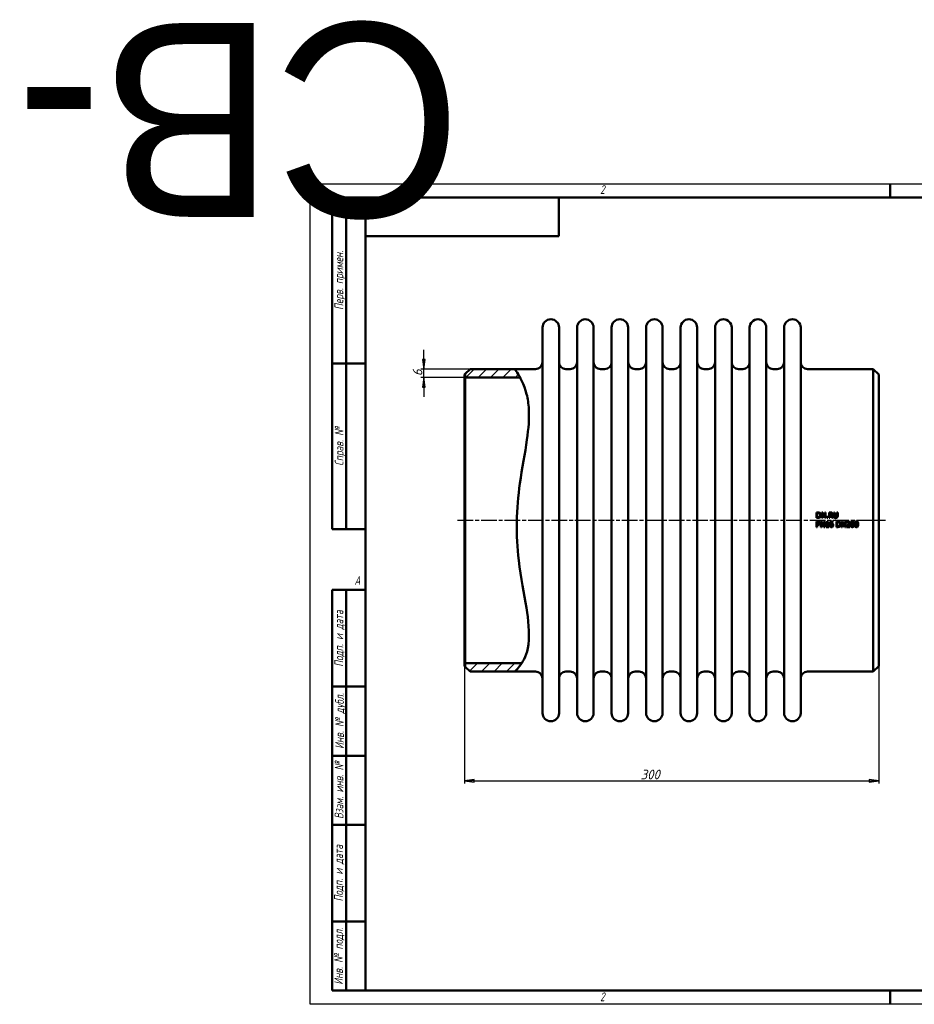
# Model space of a CAD drawing. Header units: millimetres. Extents: x -858 to 5470, y -139 to 713.
# Tile 2 of 5: x -210 to 437, y 0 to 713. Entities that reach past the tile are written whole.
import ezdxf
from ezdxf.enums import TextEntityAlignment as Align

# ---------------------------------------------------------------- set-up
doc = ezdxf.new("R2018")
doc.units = ezdxf.units.MM
doc.header["$LTSCALE"] = 2
doc.linetypes.add('CHAIN', pattern=[0.7087, 0.4724, -0.0591, 0.1181, -0.0591])
for name, color, linetype, lineweight in [('Видимый контур (ГОСТ)', 7, 'Continuous', 50), ('Кромка (ГОСТ)', 7, 'Continuous', 50), ('Обозначение (ГОСТ)', 7, 'Continuous', 25), ('Осевая линия (ГОСТ)', 7, 'Continuous', 25), ('Размер (ГОСТ)', 7, 'Continuous', 25), ('Штриховка (ГОСТ)', 7, 'Continuous', 18), ('Эскизная геометрия (ГОСТ)', 7, 'Continuous', 50)]:
    doc.layers.add(name, color=color, linetype=linetype, lineweight=lineweight)
doc.styles.add('Альтернативный текст (ГОСТ)', font='arial.ttf', dxfattribs={"width": 0.8})
doc.styles.add('Обычный текст (ГОСТ)', font='GOST Common Italic.ttf')
doc.dimstyles.new('Обычный (ГОСТ)', dxfattribs={"dimscale": 2, "dimtxt": 3.5, "dimasz": 3.5, "dimexe": 1, "dimexo": 0, "dimgap": 0.5, "dimtad": 1, "dimtxsty": 'Обычный текст (ГОСТ)', "dimblk": 'Filled-1', "dimcen": 0.09, "dimdle": 15, "dimclrd": 256, "dimclre": 256, "dimclrt": 256, "dimazin": 2, "dimtfac": 0.714286, "dimtdec": 3, "dimtmove": 0, "dimatfit": 3, "dimfxl": 1, "dimtolj": 1, "dimlwd": 25, "dimlwe": 25, "dimarcsym": 0})
pattern_1 = [(45, (0, 0), (-4.49013, 4.49013), [])]

# ---------------------------------------------------------------- blocks, each defined once
blk = doc.blocks.new('Рамки ГОСТ - Рамка')
at = {"layer": 'Кромка (ГОСТ)', "lineweight": 25}
for p, q in [((0, 0), (0, 297)), ((0, 297), (420, 297)), ((420, 0), (0, 0))]:
    blk.add_line(p, q, dxfattribs=at)
at = {"layer": 'Кромка (ГОСТ)'}
for p, q in [((210, 292), (210, 297)), ((415, 292), (20, 292)), ((20, 292), (20, 5)), ((20, 5), (415, 5)), ((210, 5), (210, 0))]:
    blk.add_line(p, q, dxfattribs=at)
at = {"layer": 'Кромка (ГОСТ)', "char_height": 3.17, "attachment_point": 1, "style": 'Альтернативный текст (ГОСТ)'}
for s, insert, width in [('\\fGOST Common|b0|i1;{\\H3.1700;2}', (105, 296.5), 5.2328), ('\\fGOST Common|b0|i1;{\\H3.1700;A}', (16, 155), 5.1335), ('\\fGOST Common|b0|i1;{\\H3.1700;2}', (104.99, 4.3), 5.2328)]:
    blk.add_mtext(s, dxfattribs=dict(at, insert=insert, width=width))
blk = doc.blocks.new('ГОСТ - Доп. графы 1')
at = {"layer": 'Эскизная геометрия (ГОСТ)'}
for p, q in [((-12, 0), (-12, 145)), ((-12, 145), (0, 145)), ((-7, 145), (-7, 0)), ((-12, 110), (-7, 110)), ((-7, 110), (0, 110)), ((-12, 85), (-7, 85)), ((-7, 85), (0, 85)), ((-12, 60), (-7, 60)), ((-7, 60), (0, 60)), ((-12, 25), (-7, 25)), ((-7, 25), (0, 25)), ((0, 0), (-12, 0))]:
    blk.add_line(p, q, dxfattribs=at)
at = {"layer": 'Обозначение (ГОСТ)', "char_height": 3.17, "attachment_point": 5, "rotation": 90, "style": 'Альтернативный текст (ГОСТ)'}
for s, insert, width in [('\\fGOST Common|b0|i1;{\\H3.1700;Подп. и дата}', (-9.37, 127.41), 34.7679), ('\\fGOST Common|b0|i1;{\\H3.1700;Инв. № дубл.}', (-8.95, 97.55), 24.8438), ('\\fGOST Common|b0|i1;{\\H3.1700;Взам. инв. №}', (-9.58, 72.53), 24.8669), ('\\fGOST Common|b0|i1;{\\H3.1700;Подп. и дата}', (-9.5, 42.47), 35.1486), ('\\fGOST Common|b0|i1;{\\H3.1700;Инв. № подл.}', (-9.5, 12.41), 24.9618)]:
    blk.add_mtext(s, dxfattribs=dict(at, insert=insert, width=width))
at = {"layer": 'Обозначение (ГОСТ)', "lineweight": 30, "flags": 17}
for tag, p in [('Подп._и_дата_2', (-3.53, 127.51)), ('Инв._номер_дубликата', (-3.41, 97.47)), ('Взамен_инв._номера', (-3.46, 72.53)), ('Подп._и_дата_1', (-3.42, 42.35)), ('ИНВЕНТАРНЫЙ_НОМЕР', (-3.33, 12.68))]:
    blk.add_attdef(tag, text='', height=3.17, rotation=90, dxfattribs=at).set_placement(p, align=Align.MIDDLE_CENTER)
blk = doc.blocks.new('ГОСТ - Доп. графы 2')
at = {"layer": 'Эскизная геометрия (ГОСТ)'}
for p, q in [((-12, 0), (-12, 120)), ((-12, 120), (0, 120)), ((-7, 0), (-7, 120)), ((-12, 60), (0, 60)), ((0, 0), (-12, 0))]:
    blk.add_line(p, q, dxfattribs=at)
at = {"layer": 'Обозначение (ГОСТ)', "char_height": 3.17, "attachment_point": 5, "rotation": 90, "style": 'Альтернативный текст (ГОСТ)'}
for s, insert, width in [('\\fGOST Common|b0|i1;{\\H3.1700;Перв. примен.}', (-9.19, 90.05), 60.0143), ('\\fGOST Common|b0|i1;{\\H3.1700;Справ. №}', (-9.1, 30), 59.9357)]:
    blk.add_mtext(s, dxfattribs=dict(at, insert=insert, width=width))
at = {"layer": 'Обозначение (ГОСТ)', "lineweight": 30, "flags": 17}
for tag, p in [('Первичная_применяемость', (-3.65, 90.03)), ('Справочный_номер', (-3.55, 30.02))]:
    blk.add_attdef(tag, text='', height=3.17, rotation=90, dxfattribs=at).set_placement(p, align=Align.MIDDLE_CENTER)
blk = doc.blocks.new('ГОСТ - Доп. графы 3')
at = {"layer": 'Эскизная геометрия (ГОСТ)'}
for p, q in [((0, 0), (70, 0)), ((70, 0), (70, -14)), ((70, -14), (0, -14))]:
    blk.add_line(p, q, dxfattribs=at)
at = {"layer": 'Обозначение (ГОСТ)', "lineweight": 30}
blk.add_attdef('ОБОЗНАЧЕНИЕ', text='', height=5, rotation=180, dxfattribs=at).set_placement((34.94, -6.97), align=Align.MIDDLE_CENTER)
blk = doc.blocks.new('Filled-1')
at = {"color": 0}
for p, q in [((0, 0), (-1, 0.14)), ((-1, 0.14), (-1, -0.14)), ((-1, 0), (0, 0)), ((-1, -0.14), (0, 0))]:
    blk.add_line(p, q, dxfattribs=at)
at = {"color": 0, "flags": 128}
blk.add_lwpolyline([(-1, -0.14), (0, 0), (-1, 0.14), (-1, -0.14)], dxfattribs=at)
at = {"color": 0}
blk.add_solid([(-1, -0.14), (0, 0), (-1, 0.14), (-1, -0.14)], dxfattribs=at)
blk = doc.blocks.new('*D9')
at = {"layer": 'Defpoints', "color": 0, "linetype": 'Continuous', "transparency": 16777216}
for p in [(111.73, 244.89), (411.73, 244.89), (411.73, 161.85)]:
    blk.add_point(p, dxfattribs=at)
at = {"layer": 'Размер (ГОСТ)', "linetype": 'Continuous', "lineweight": 25, "transparency": 16777216}
for p, q in [((111.73, 244.89), (111.73, 159.85)), ((411.73, 244.89), (411.73, 159.85)), ((118.73, 161.85), (404.73, 161.85))]:
    blk.add_line(p, q, dxfattribs=at)
at = {"layer": 'Размер (ГОСТ)', "linetype": 'Continuous', "lineweight": 25, "transparency": 16777216, "xscale": 7, "yscale": 7, "zscale": 7, "rotation": 180}
blk.add_blockref('Filled-1', (111.73, 161.85), dxfattribs=at)
at = {"layer": 'Размер (ГОСТ)', "linetype": 'Continuous', "lineweight": 25, "transparency": 16777216, "xscale": 7, "yscale": 7, "zscale": 7}
blk.add_blockref('Filled-1', (411.73, 161.85), dxfattribs=at)
at = {"layer": 'Размер (ГОСТ)', "linetype": 'Continuous', "lineweight": 25, "transparency": 16777216, "insert": (239.3, 169.85), "char_height": 7, "attachment_point": 1, "style": 'Обычный текст (ГОСТ)'}
blk.add_mtext('\\A1;300', dxfattribs=at)
blk = doc.blocks.new('*D11')
at = {"layer": 'Defpoints', "color": 0, "linetype": 'Continuous', "transparency": 16777216}
for p in [(82.23, 459.89), (115.73, 459.89), (112.23, 453.89)]:
    blk.add_point(p, dxfattribs=at)
at = {"layer": 'Размер (ГОСТ)', "linetype": 'Continuous', "lineweight": 25, "transparency": 16777216}
for p, q in [((82.23, 466.89), (82.23, 473.89)), ((115.73, 459.89), (80.23, 459.89)), ((82.23, 453.89), (82.23, 459.89)), ((112.23, 453.89), (80.23, 453.89)), ((82.23, 446.89), (82.23, 439.89))]:
    blk.add_line(p, q, dxfattribs=at)
at = {"layer": 'Размер (ГОСТ)', "linetype": 'Continuous', "lineweight": 25, "transparency": 16777216, "xscale": 7, "yscale": 7, "zscale": 7}
for p, rotation in [((82.23, 459.89), 270), ((82.23, 453.89), 90)]:
    blk.add_blockref('Filled-1', p, dxfattribs=dict(at, rotation=rotation))
at = {"layer": 'Размер (ГОСТ)', "linetype": 'Continuous', "lineweight": 25, "transparency": 16777216, "insert": (74.23, 454.77), "char_height": 7, "attachment_point": 1, "rotation": 90, "style": 'Обычный текст (ГОСТ)'}
blk.add_mtext('\\A1;6', dxfattribs=at)

msp = doc.modelspace()

# ---------------------------------------------------------------- hatches: boundary and pattern name
at = {"layer": 'Штриховка (ГОСТ)'}
h = msp.add_hatch(dxfattribs=at)
h.set_pattern_fill('ANSI31', color=256, scale=50.8, style=0)
h.set_pattern_definition(pattern_1)
edge = h.paths.add_edge_path()
edge.add_spline(control_points=[(148.003, 459.885), (148.28, 459.535), (148.694, 459.01), (150.434, 456.387), (151.151, 455.251), (151.91, 453.889)], knot_values=[0, 0, 0, 0, 2.4144067, 2.4144067, 3.6915199, 3.6915199, 3.6915199, 3.6915199], degree=3, periodic=0)
edge.add_line((151.91, 453.889), (151.911, 453.885))
edge.add_line((151.911, 453.885), (112.234, 453.885))
edge.add_line((112.234, 453.885), (112.234, 456.385))
edge.add_line((112.234, 456.385), (115.734, 459.885))
edge.add_line((115.734, 459.885), (148.003, 459.885))
h = msp.add_hatch(dxfattribs=at)
h.set_pattern_fill('ANSI31', color=256, scale=50.8, style=0)
h.set_pattern_definition(pattern_1)
edge = h.paths.add_edge_path()
edge.add_line((115.734, 240.885), (112.234, 244.385))
edge.add_line((112.234, 244.385), (112.234, 246.885))
edge.add_line((112.234, 246.885), (153.207, 246.885))
edge.add_line((153.207, 246.885), (153.209, 246.885))
edge.add_spline(control_points=[(153.209, 246.885), (152.979, 246.536), (152.754, 246.21), (151.359, 244.257), (150.193, 242.998), (148.505, 241.312), (148.204, 241.056), (148.003, 240.885)], knot_values=[30.1185227, 30.1185227, 30.1185227, 30.1185227, 30.4382043, 30.4382043, 32.166642, 32.166642, 33.8851387, 33.8851387, 33.8851387, 33.8851387], degree=3, periodic=0)
edge.add_line((148.003, 240.885), (115.734, 240.885))

# ---------------------------------------------------------------- linework, layer by layer
at = {"layer": 'Видимый контур (ГОСТ)'}
for p, q in [((168.234, 210.885), (168.234, 489.885)), ((180.234, 210.885), (180.234, 489.885)), ((193.234, 210.885), (193.234, 489.885)), ((205.234, 210.885), (205.234, 489.885)), ((218.234, 210.885), (218.234, 489.885)), ((230.234, 210.885), (230.234, 489.885)), ((243.234, 210.885), (243.234, 489.885)), ((255.234, 210.885), (255.234, 489.885)), ((268.234, 210.885), (268.234, 489.885)), ((280.234, 210.885), (280.234, 489.885)), ((293.234, 210.885), (293.234, 489.885)), ((305.234, 210.885), (305.234, 489.885)), ((318.234, 210.885), (318.234, 489.885)), ((330.234, 210.885), (330.234, 489.885)), ((343.234, 210.885), (343.234, 489.885)), ((355.234, 210.885), (355.234, 489.885)), ((111.734, 455.885), (112.234, 456.385)), ((112.234, 456.385), (115.734, 459.885)), ((112.234, 456.385), (112.234, 244.385)), ((115.734, 459.885), (148.003, 459.885)), ((148.003, 459.885), (163.234, 459.885)), ((185.234, 459.885), (188.234, 459.885)), ((210.234, 459.885), (213.234, 459.885)), ((235.234, 459.885), (238.234, 459.885)), ((260.234, 459.885), (263.234, 459.885)), ((285.234, 459.885), (288.234, 459.885)), ((310.234, 459.885), (313.234, 459.885)), ((335.234, 459.885), (338.234, 459.885)), ((360.234, 459.885), (407.734, 459.885)), ((407.734, 240.885), (407.734, 459.885)), ((411.734, 455.885), (407.734, 459.885)), ((111.734, 244.885), (111.734, 455.885)), ((151.911, 453.885), (112.234, 453.885)), ((411.734, 455.885), (411.734, 244.885)), ((366.679, 356.118), (366.679, 352.118)), ((366.679, 356.118), (367.59, 356.118)), ((367.599, 352.118), (366.679, 352.118)), ((366.679, 349.532), (367.684, 349.532)), ((366.679, 349.532), (366.679, 345.532)), ((367.21, 352.578), (367.21, 355.658)), ((367.615, 355.658), (367.21, 355.658)), ((367.21, 352.578), (367.615, 352.578)), ((369.713, 349.532), (369.713, 345.532)), ((369.713, 349.532), (370.468, 349.532)), ((370.41, 356.118), (371.165, 356.118)), ((370.41, 356.118), (370.41, 352.118)), ((370.906, 352.118), (370.41, 352.118)), ((372.079, 346.365), (370.468, 349.532)), ((370.906, 352.118), (370.906, 355.567)), ((370.906, 355.567), (372.675, 352.118)), ((372.776, 352.951), (371.165, 356.118)), ((372.079, 349.532), (372.575, 349.532)), ((372.079, 349.532), (372.079, 346.365)), ((372.575, 345.532), (372.575, 349.532)), ((373.272, 352.118), (372.675, 352.118)), ((372.776, 356.118), (372.776, 352.951)), ((372.776, 356.118), (373.272, 356.118)), ((373.272, 352.118), (373.272, 356.118)), ((374.186, 352.883), (374.828, 352.883)), ((374.186, 352.883), (374.186, 352.118)), ((374.828, 352.118), (374.186, 352.118)), ((374.413, 349.545), (374.828, 349.545)), ((374.828, 352.118), (374.828, 352.883)), ((374.828, 345.941), (374.828, 349.545)), ((375.748, 356.118), (375.748, 352.118)), ((375.748, 356.118), (376.779, 356.118)), ((376.28, 352.118), (375.748, 352.118)), ((376.28, 354.154), (376.28, 355.658)), ((376.808, 355.658), (376.28, 355.658)), ((376.28, 354.154), (376.747, 354.154)), ((376.28, 352.118), (376.28, 353.71)), ((376.889, 353.71), (376.28, 353.71)), ((376.889, 353.71), (378.154, 352.118)), ((378.844, 352.118), (377.421, 353.859)), ((378.844, 352.118), (378.154, 352.118)), ((378.455, 349.036), (378.455, 349.552)), ((379.113, 356.118), (379.645, 356.118)), ((379.113, 356.118), (379.113, 353.622)), ((379.645, 353.622), (379.645, 356.118)), ((381.107, 349.532), (382.017, 349.532)), ((381.107, 349.532), (381.107, 345.532)), ((381.476, 356.118), (381.476, 353.609)), ((381.476, 356.118), (382.008, 356.118)), ((382.008, 353.622), (382.008, 356.118)), ((384.837, 349.532), (384.837, 345.532)), ((384.837, 349.532), (385.593, 349.532)), ((387.204, 346.365), (385.593, 349.532)), ((387.204, 349.532), (387.7, 349.532)), ((387.204, 349.532), (387.204, 346.365)), ((387.7, 345.532), (387.7, 349.532)), ((388.481, 349.377), (388.481, 348.806)), ((367.21, 345.532), (366.679, 345.532)), ((367.651, 349.072), (367.21, 349.072)), ((367.21, 347.477), (367.21, 349.072)), ((367.21, 347.477), (367.573, 347.477)), ((367.661, 347.023), (367.21, 347.023)), ((367.21, 345.532), (367.21, 347.023)), ((370.209, 345.532), (369.713, 345.532)), ((370.209, 348.981), (371.978, 345.532)), ((370.209, 345.532), (370.209, 348.981)), ((372.575, 345.532), (371.978, 345.532)), ((373.586, 348.988), (373.586, 348.621)), ((374.312, 348.621), (373.586, 348.621)), ((373.586, 345.941), (374.312, 345.941)), ((373.586, 345.941), (373.586, 345.532)), ((375.538, 345.532), (373.586, 345.532)), ((374.312, 348.621), (374.312, 345.941)), ((374.828, 345.941), (375.538, 345.941)), ((375.538, 345.532), (375.538, 345.941)), ((378.455, 349.036), (378.432, 349.036)), ((382.027, 345.532), (381.107, 345.532)), ((382.043, 349.072), (381.638, 349.072)), ((381.638, 345.993), (381.638, 349.072)), ((381.638, 345.993), (382.043, 345.993)), ((385.333, 345.532), (384.837, 345.532)), ((385.333, 348.981), (387.103, 345.532)), ((385.333, 345.532), (385.333, 348.981)), ((387.7, 345.532), (387.103, 345.532)), ((388.397, 346.099), (388.397, 345.532)), ((390.863, 345.532), (388.397, 345.532)), ((388.51, 348.806), (388.481, 348.806)), ((388.899, 345.996), (390.863, 345.996)), ((390.863, 345.532), (390.863, 345.996)), ((111.734, 244.885), (112.234, 244.385)), ((112.234, 246.885), (153.207, 246.885)), ((115.734, 240.885), (112.234, 244.385)), ((411.734, 244.885), (407.734, 240.885)), ((115.734, 240.885), (148.003, 240.885)), ((148.003, 240.885), (163.234, 240.885)), ((185.234, 240.885), (188.234, 240.885)), ((210.234, 240.885), (213.234, 240.885)), ((235.234, 240.885), (238.234, 240.885)), ((260.234, 240.885), (263.234, 240.885)), ((285.234, 240.885), (288.234, 240.885)), ((310.234, 240.885), (313.234, 240.885)), ((335.234, 240.885), (338.234, 240.885)), ((360.234, 240.885), (407.734, 240.885))]:
    msp.add_line(p, q, dxfattribs=at)
for centre, radius, start, end in [((174.234, 489.885), 6, 0, 180), ((199.234, 489.885), 6, 0, 180), ((224.234, 489.885), 6, 0, 180), ((249.234, 489.885), 6, 0, 180), ((274.234, 489.885), 6, 0, 180), ((299.234, 489.885), 6, 0, 180), ((324.234, 489.885), 6, 0, 180), ((349.234, 489.885), 6, 0, 180), ((163.234, 464.885), 5, 270, 0), ((185.234, 464.885), 5, 180, 270), ((188.234, 464.885), 5, 270, 0), ((210.234, 464.885), 5, 180, 270), ((213.234, 464.885), 5, 270, 0), ((235.234, 464.885), 5, 180, 270), ((238.234, 464.885), 5, 270, 0), ((260.234, 464.885), 5, 180, 270), ((263.234, 464.885), 5, 270, 0), ((285.234, 464.885), 5, 180, 270), ((288.234, 464.885), 5, 270, 0), ((310.234, 464.885), 5, 180, 270), ((313.234, 464.885), 5, 270, 0), ((335.234, 464.885), 5, 180, 270), ((338.234, 464.885), 5, 270, 0), ((360.234, 464.885), 5, 180, 270), ((163.234, 235.885), 5, 0, 90), ((185.234, 235.885), 5, 90, 180), ((188.234, 235.885), 5, 0, 90), ((210.234, 235.885), 5, 90, 180), ((213.234, 235.885), 5, 0, 90), ((235.234, 235.885), 5, 90, 180), ((238.234, 235.885), 5, 0, 90), ((260.234, 235.885), 5, 90, 180), ((263.234, 235.885), 5, 0, 90), ((285.234, 235.885), 5, 90, 180), ((288.234, 235.885), 5, 0, 90), ((310.234, 235.885), 5, 90, 180), ((313.234, 235.885), 5, 0, 90), ((335.234, 235.885), 5, 90, 180), ((338.234, 235.885), 5, 0, 90), ((360.234, 235.885), 5, 90, 180), ((174.234, 210.885), 6, 180, 0), ((199.234, 210.885), 6, 180, 0), ((224.234, 210.885), 6, 180, 0), ((249.234, 210.885), 6, 180, 0), ((274.234, 210.885), 6, 180, 0), ((299.234, 210.885), 6, 180, 0), ((324.234, 210.885), 6, 180, 0), ((349.234, 210.885), 6, 180, 0)]:
    msp.add_arc(centre, radius, start, end, dxfattribs=at)
for points, knots in [([(148.003, 459.885), (148.003, 459.885), (148.694, 459.01), (151.761, 454.386), (154.881, 449.119), (157.541, 438.403), (158.101, 434.783), (158.697, 424.165), (158.117, 416.78), (155.568, 398.895), (153.433, 388.241), (150.579, 367.991), (149.702, 358.691), (149.403, 339.763), (149.987, 330.458), (152.561, 308.783), (154.912, 297.172), (157.868, 278.562), (159.122, 268.956), (157.039, 253.12), (154.495, 248.645), (151.359, 244.257), (150.193, 242.998), (148.505, 241.312), (148.003, 240.885), (148.003, 240.885)], [0, 0, 0, 0, 2.4144067, 2.4144067, 6.5085037, 6.5085037, 8.2820199, 8.2820199, 11.1916684, 11.1916684, 14.6958288, 14.6958288, 17.5245957, 17.5245957, 20.3590168, 20.3590168, 24.3148824, 24.3148824, 27.5634667, 27.5634667, 30.4382043, 30.4382043, 32.166642, 32.166642, 33.8851387, 33.8851387, 33.8851387, 33.8851387]), ([(367.59, 356.118), (367.896, 356.118), (368.222, 356.1), (368.593, 356.003), (368.819, 355.934), (369.022, 355.8)], [0, 0, 0, 0, 0.09179656, 0.09179656, 0.1360597, 0.1360597, 0.1360597, 0.1360597]), ([(369.016, 352.439), (368.827, 352.321), (368.624, 352.231), (368.281, 352.158), (368.044, 352.118), (367.599, 352.118)], [0, 0, 0, 0, 0.06679631, 0.06679631, 0.10525915, 0.10525915, 0.10525915, 0.10525915]), ([(368.672, 355.418), (368.534, 355.499), (368.388, 355.559), (368.131, 355.622), (367.944, 355.658), (367.615, 355.658)], [0, 0, 0, 0, 0.047993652, 0.047993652, 0.079490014, 0.079490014, 0.079490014, 0.079490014]), ([(367.615, 352.578), (367.82, 352.578), (368.036, 352.593), (368.281, 352.645), (368.377, 352.667), (368.572, 352.751), (368.649, 352.794), (368.721, 352.844)], [0, 0, 0, 0, 0.06131671, 0.06131671, 0.075156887, 0.075156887, 0.084972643, 0.084972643, 0.084972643, 0.084972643]), ([(367.684, 349.532), (367.881, 349.532), (368.097, 349.519), (368.401, 349.448), (368.566, 349.397), (368.731, 349.283)], [0, 0, 0, 0, 0.059099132, 0.059099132, 0.093329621, 0.093329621, 0.093329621, 0.093329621]), ([(369.278, 354.121), (369.278, 354.355), (369.249, 354.594), (369.118, 354.938), (369.054, 355.054), (368.886, 355.262), (368.786, 355.348), (368.672, 355.418)], [0, 0, 0, 0, 0.07015347, 0.07015347, 0.11014727, 0.11014727, 0.15015084, 0.15015084, 0.15015084, 0.15015084]), ([(368.721, 352.844), (368.85, 352.932), (368.959, 353.04), (369.143, 353.321), (369.193, 353.472), (369.263, 353.762), (369.278, 353.945), (369.278, 354.121)], [0, 0, 0, 0, 0.046857, 0.046857, 0.10085423, 0.10085423, 0.17971633, 0.17971633, 0.17971633, 0.17971633]), ([(368.731, 349.283), (368.852, 349.2), (368.953, 349.098), (369.106, 348.863), (369.142, 348.763), (369.195, 348.567), (369.207, 348.446), (369.207, 348.326)], [0, 0, 0, 0, 0.04400175, 0.04400175, 0.08400318, 0.08400318, 0.14249378, 0.14249378, 0.14249378, 0.14249378]), ([(369.833, 354.115), (369.833, 353.832), (369.788, 353.554), (369.616, 353.118), (369.522, 352.95), (369.297, 352.661), (369.167, 352.539), (369.016, 352.439)], [0, 0, 0, 0, 0.0850438, 0.0850438, 0.1407251, 0.1407251, 0.19516408, 0.19516408, 0.19516408, 0.19516408]), ([(369.022, 355.8), (369.216, 355.672), (369.377, 355.512), (369.59, 355.192), (369.685, 355.019), (369.81, 354.561), (369.833, 354.337), (369.833, 354.115)], [0, 0, 0, 0, 0.06962887, 0.06962887, 0.11535595, 0.11535595, 0.15561978, 0.15561978, 0.15561978, 0.15561978]), ([(373.586, 348.988), (373.757, 348.988), (373.932, 349.003), (374.167, 349.082), (374.217, 349.119), (374.279, 349.17), (374.31, 349.209), (374.357, 349.295), (374.374, 349.339), (374.4, 349.436), (374.409, 349.491), (374.413, 349.545)], [0, 0, 0, 0, 0.05128782, 0.05128782, 0.08562884, 0.08562884, 0.14512088, 0.14512088, 0.20005024, 0.20005024, 0.26365348, 0.26365348, 0.26365348, 0.26365348]), ([(376.646, 348.962), (376.762, 349.124), (376.904, 349.257), (377.176, 349.426), (377.313, 349.496), (377.662, 349.589), (377.832, 349.607), (378.001, 349.607)], [0, 0, 0, 0, 0.05971634, 0.05971634, 0.09604071, 0.09604071, 0.12820892, 0.12820892, 0.12820892, 0.12820892]), ([(376.747, 354.154), (376.884, 354.154), (377.026, 354.165), (377.187, 354.2), (377.254, 354.216), (377.381, 354.284), (377.428, 354.32), (377.47, 354.361)], [0, 0, 0, 0, 0.041195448, 0.041195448, 0.049670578, 0.049670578, 0.055543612, 0.055543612, 0.055543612, 0.055543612]), ([(376.779, 356.118), (376.963, 356.118), (377.172, 356.11), (377.389, 356.075), (377.475, 356.061), (377.657, 355.989), (377.729, 355.951), (377.797, 355.907)], [0, 0, 0, 0, 0.055048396, 0.055048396, 0.065690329, 0.065690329, 0.07317709, 0.07317709, 0.07317709, 0.07317709]), ([(377.444, 355.522), (377.369, 355.57), (377.287, 355.603), (377.134, 355.638), (377.016, 355.658), (376.808, 355.658)], [0, 0, 0, 0, 0.026658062, 0.026658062, 0.046988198, 0.046988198, 0.046988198, 0.046988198]), ([(378.251, 355.032), (378.251, 354.863), (378.226, 354.696), (378.135, 354.469), (378.071, 354.331), (377.863, 354.114), (377.786, 354.052), (377.614, 353.942), (377.52, 353.896), (377.421, 353.859)], [0, 0, 0, 0, 0.050676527, 0.050676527, 0.073478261, 0.073478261, 0.084668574, 0.084668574, 0.096584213, 0.096584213, 0.096584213, 0.096584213]), ([(377.696, 354.99), (377.696, 355.09), (377.682, 355.189), (377.627, 355.319), (377.603, 355.366), (377.529, 355.456), (377.488, 355.491), (377.444, 355.522)], [0, 0, 0, 0, 0.029890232, 0.029890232, 0.042469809, 0.042469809, 0.053385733, 0.053385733, 0.053385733, 0.053385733]), ([(377.47, 354.361), (377.534, 354.422), (377.584, 354.493), (377.644, 354.628), (377.664, 354.691), (377.691, 354.839), (377.696, 354.915), (377.696, 354.99)], [0, 0, 0, 0, 0.026667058, 0.026667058, 0.044231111, 0.044231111, 0.061522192, 0.061522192, 0.061522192, 0.061522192]), ([(377.797, 355.907), (377.911, 355.833), (378.008, 355.741), (378.153, 355.53), (378.188, 355.44), (378.239, 355.256), (378.251, 355.143), (378.251, 355.032)], [0, 0, 0, 0, 0.04089206, 0.04089206, 0.07707561, 0.07707561, 0.127003, 0.127003, 0.127003, 0.127003]), ([(378.001, 349.607), (378.084, 349.607), (378.168, 349.603), (378.292, 349.589), (378.374, 349.579), (378.455, 349.552)], [0, 0, 0, 0, 0.0249085, 0.0249085, 0.037313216, 0.037313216, 0.037313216, 0.037313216]), ([(379.496, 352.403), (379.386, 352.511), (379.302, 352.635), (379.192, 352.9), (379.113, 353.148), (379.113, 353.622)], [0, 0, 0, 0, 0.045937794, 0.045937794, 0.086078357, 0.086078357, 0.086078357, 0.086078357]), ([(380.559, 352.034), (380.352, 352.034), (380.138, 352.058), (379.869, 352.152), (379.785, 352.189), (379.625, 352.288), (379.557, 352.342), (379.496, 352.403)], [0, 0, 0, 0, 0.06197988, 0.06197988, 0.08550977, 0.08550977, 0.10601254, 0.10601254, 0.10601254, 0.10601254]), ([(379.645, 353.622), (379.645, 353.479), (379.652, 353.319), (379.684, 353.132), (379.698, 353.064), (379.752, 352.926), (379.781, 352.869), (379.816, 352.815)], [0, 0, 0, 0, 0.042993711, 0.042993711, 0.056633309, 0.056633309, 0.067131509, 0.067131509, 0.067131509, 0.067131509]), ([(379.816, 352.815), (379.865, 352.741), (379.926, 352.679), (380.092, 352.568), (380.188, 352.537), (380.356, 352.497), (380.458, 352.488), (380.559, 352.488)], [0, 0, 0, 0, 0.02655162, 0.02655162, 0.06001356, 0.06001356, 0.10647358, 0.10647358, 0.10647358, 0.10647358]), ([(380.559, 352.488), (380.709, 352.488), (380.858, 352.51), (381.041, 352.586), (381.107, 352.618), (381.225, 352.712), (381.268, 352.76), (381.304, 352.815)], [0, 0, 0, 0, 0.045044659, 0.045044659, 0.059312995, 0.059312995, 0.070286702, 0.070286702, 0.070286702, 0.070286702]), ([(381.625, 352.403), (381.509, 352.289), (381.375, 352.201), (381.105, 352.093), (380.904, 352.034), (380.559, 352.034)], [0, 0, 0, 0, 0.048903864, 0.048903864, 0.087290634, 0.087290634, 0.087290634, 0.087290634]), ([(381.304, 352.815), (381.371, 352.916), (381.415, 353.026), (381.452, 353.213), (381.476, 353.353), (381.476, 353.609)], [0, 0, 0, 0, 0.036161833, 0.036161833, 0.057213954, 0.057213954, 0.057213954, 0.057213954]), ([(382.008, 353.622), (382.008, 353.407), (381.991, 353.179), (381.916, 352.872), (381.883, 352.767), (381.77, 352.564), (381.704, 352.479), (381.625, 352.403)], [0, 0, 0, 0, 0.06452723, 0.06452723, 0.09463463, 0.09463463, 0.1211647, 0.1211647, 0.1211647, 0.1211647]), ([(382.017, 349.532), (382.324, 349.532), (382.652, 349.514), (383.022, 349.417), (383.247, 349.348), (383.45, 349.215)], [0, 0, 0, 0, 0.09197418, 0.09197418, 0.13577368, 0.13577368, 0.13577368, 0.13577368]), ([(388.481, 349.377), (388.609, 349.44), (388.78, 349.493), (389.032, 349.561), (389.249, 349.617), (389.505, 349.617)], [0, 0, 0, 0, 0.042904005, 0.042904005, 0.0666777, 0.0666777, 0.0666777, 0.0666777]), ([(389.505, 349.617), (389.692, 349.617), (389.882, 349.592), (390.213, 349.462), (390.32, 349.38), (390.486, 349.22), (390.557, 349.116), (390.639, 348.925), (390.661, 348.849), (390.691, 348.688), (390.698, 348.603), (390.698, 348.518)], [0, 0, 0, 0, 0.05608628, 0.05608628, 0.10654443, 0.10654443, 0.16984816, 0.16984816, 0.20905502, 0.20905502, 0.25103733, 0.25103733, 0.25103733, 0.25103733]), ([(391.33, 347.529), (391.33, 347.944), (391.364, 348.368), (391.54, 348.947), (391.626, 349.1), (391.793, 349.316), (391.891, 349.404), (392.095, 349.519), (392.188, 349.554), (392.391, 349.603), (392.501, 349.613), (392.611, 349.613)], [0, 0, 0, 0, 0.12458406, 0.12458406, 0.20527009, 0.20527009, 0.28293185, 0.28293185, 0.3407422, 0.3407422, 0.40419799, 0.40419799, 0.40419799, 0.40419799]), ([(392.611, 349.613), (392.773, 349.613), (392.934, 349.59), (393.205, 349.48), (393.312, 349.41), (393.486, 349.238), (393.567, 349.131), (393.745, 348.763), (393.805, 348.512), (393.875, 348.031), (393.888, 347.777), (393.888, 347.532)], [0, 0, 0, 0, 0.04861828, 0.04861828, 0.08769922, 0.08769922, 0.12180646, 0.12180646, 0.17102845, 0.17102845, 0.22097213, 0.22097213, 0.22097213, 0.22097213]), ([(394.332, 347.529), (394.332, 347.944), (394.366, 348.368), (394.541, 348.947), (394.627, 349.1), (394.795, 349.316), (394.893, 349.404), (395.096, 349.519), (395.189, 349.554), (395.393, 349.603), (395.503, 349.613), (395.612, 349.613)], [0, 0, 0, 0, 0.12458406, 0.12458406, 0.20527009, 0.20527009, 0.28293185, 0.28293185, 0.3407422, 0.3407422, 0.40419799, 0.40419799, 0.40419799, 0.40419799]), ([(395.612, 349.613), (395.774, 349.613), (395.936, 349.59), (396.207, 349.48), (396.314, 349.41), (396.487, 349.238), (396.568, 349.131), (396.746, 348.763), (396.806, 348.512), (396.877, 348.031), (396.889, 347.777), (396.889, 347.532)], [0, 0, 0, 0, 0.04861828, 0.04861828, 0.08769922, 0.08769922, 0.12180646, 0.12180646, 0.17102845, 0.17102845, 0.22097213, 0.22097213, 0.22097213, 0.22097213]), ([(367.573, 347.477), (367.755, 347.477), (367.944, 347.489), (368.134, 347.539), (368.204, 347.559), (368.333, 347.633), (368.382, 347.671), (368.426, 347.717)], [0, 0, 0, 0, 0.054640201, 0.054640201, 0.067975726, 0.067975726, 0.077635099, 0.077635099, 0.077635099, 0.077635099]), ([(368.364, 348.92), (368.284, 348.973), (368.194, 349.009), (367.949, 349.067), (367.766, 349.072), (367.651, 349.072)], [0, 0, 0, 0, 0.029057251, 0.029057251, 0.0754826, 0.0754826, 0.0754826, 0.0754826]), ([(368.857, 347.438), (368.726, 347.309), (368.574, 347.211), (368.284, 347.094), (368.065, 347.023), (367.661, 347.023)], [0, 0, 0, 0, 0.05520773, 0.05520773, 0.093950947, 0.093950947, 0.093950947, 0.093950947]), ([(368.653, 348.31), (368.653, 348.423), (368.637, 348.537), (368.571, 348.698), (368.54, 348.75), (368.462, 348.845), (368.416, 348.885), (368.364, 348.92)], [0, 0, 0, 0, 0.033841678, 0.033841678, 0.052238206, 0.052238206, 0.070908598, 0.070908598, 0.070908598, 0.070908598]), ([(368.426, 347.717), (368.496, 347.788), (368.554, 347.868), (368.625, 348.039), (368.653, 348.148), (368.653, 348.31)], [0, 0, 0, 0, 0.029948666, 0.029948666, 0.055326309, 0.055326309, 0.055326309, 0.055326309]), ([(369.207, 348.326), (369.207, 348.161), (369.179, 348.001), (369.095, 347.781), (369.059, 347.704), (368.964, 347.556), (368.914, 347.494), (368.857, 347.438)], [0, 0, 0, 0, 0.04961265, 0.04961265, 0.070590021, 0.070590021, 0.088347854, 0.088347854, 0.088347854, 0.088347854]), ([(376.209, 347.289), (376.209, 347.565), (376.231, 347.846), (376.322, 348.271), (376.367, 348.423), (376.487, 348.709), (376.559, 348.84), (376.646, 348.962)], [0, 0, 0, 0, 0.08280641, 0.08280641, 0.13043556, 0.13043556, 0.17512618, 0.17512618, 0.17512618, 0.17512618]), ([(376.649, 345.811), (376.547, 345.919), (376.468, 346.046), (376.357, 346.29), (376.299, 346.442), (376.222, 346.871), (376.209, 347.084), (376.209, 347.289)], [0, 0, 0, 0, 0.04465903, 0.04465903, 0.08044849, 0.08044849, 0.1124522, 0.1124522, 0.1124522, 0.1124522]), ([(377.531, 345.448), (377.363, 345.448), (377.197, 345.475), (376.988, 345.56), (376.914, 345.595), (376.765, 345.699), (376.704, 345.752), (376.649, 345.811)], [0, 0, 0, 0, 0.050564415, 0.050564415, 0.067659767, 0.067659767, 0.081305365, 0.081305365, 0.081305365, 0.081305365]), ([(376.76, 347.422), (376.758, 347.384), (376.755, 347.347), (376.752, 347.294), (376.75, 347.248), (376.75, 347.169)], [0, 0, 0, 0, 0.011320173, 0.011320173, 0.015759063, 0.015759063, 0.015759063, 0.015759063]), ([(376.75, 347.169), (376.75, 346.955), (376.766, 346.738), (376.839, 346.463), (376.874, 346.372), (376.944, 346.232), (376.985, 346.167), (377.035, 346.112)], [0, 0, 0, 0, 0.06422707, 0.06422707, 0.09641832, 0.09641832, 0.12521401, 0.12521401, 0.12521401, 0.12521401]), ([(377.93, 349.143), (377.777, 349.143), (377.627, 349.12), (377.365, 349.012), (377.259, 348.941), (377.079, 348.763), (376.993, 348.649), (376.827, 348.28), (376.78, 348.039), (376.76, 347.808)], [0, 0, 0, 0, 0.04578315, 0.04578315, 0.08475587, 0.08475587, 0.12186821, 0.12186821, 0.17171593, 0.17171593, 0.17171593, 0.17171593]), ([(376.76, 347.808), (376.88, 347.892), (377.01, 347.961), (377.219, 348.038), (377.367, 348.087), (377.593, 348.087)], [0, 0, 0, 0, 0.044107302, 0.044107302, 0.066799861, 0.066799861, 0.066799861, 0.066799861]), ([(377.473, 347.642), (377.348, 347.642), (377.227, 347.624), (377.031, 347.561), (376.91, 347.516), (376.76, 347.422)], [0, 0, 0, 0, 0.037339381, 0.037339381, 0.061613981, 0.061613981, 0.061613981, 0.061613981]), ([(377.035, 346.112), (377.094, 346.047), (377.163, 345.988), (377.295, 345.923), (377.347, 345.909), (377.433, 345.891), (377.484, 345.886), (377.534, 345.886)], [0, 0, 0, 0, 0.026467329, 0.026467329, 0.043955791, 0.043955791, 0.068126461, 0.068126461, 0.068126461, 0.068126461]), ([(377.985, 347.503), (377.925, 347.551), (377.858, 347.585), (377.715, 347.625), (377.602, 347.642), (377.473, 347.642)], [0, 0, 0, 0, 0.023039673, 0.023039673, 0.044479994, 0.044479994, 0.044479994, 0.044479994]), ([(378.426, 345.824), (378.317, 345.711), (378.191, 345.619), (377.979, 345.523), (377.899, 345.495), (377.714, 345.456), (377.623, 345.448), (377.531, 345.448)], [0, 0, 0, 0, 0.047226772, 0.047226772, 0.069879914, 0.069879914, 0.090995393, 0.090995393, 0.090995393, 0.090995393]), ([(377.534, 345.886), (377.63, 345.886), (377.725, 345.901), (377.89, 345.969), (377.957, 346.014), (378.095, 346.148), (378.141, 346.229), (378.202, 346.374), (378.223, 346.452), (378.251, 346.621), (378.257, 346.715), (378.257, 346.806)], [0, 0, 0, 0, 0.02881577, 0.02881577, 0.05356028, 0.05356028, 0.08638282, 0.08638282, 0.11991888, 0.11991888, 0.15847946, 0.15847946, 0.15847946, 0.15847946]), ([(377.593, 348.087), (377.728, 348.087), (377.87, 348.075), (378.06, 348.024), (378.187, 347.984), (378.367, 347.85)], [0, 0, 0, 0, 0.040595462, 0.040595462, 0.058708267, 0.058708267, 0.058708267, 0.058708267]), ([(378.432, 349.036), (378.374, 349.066), (378.297, 349.09), (378.181, 349.12), (378.08, 349.143), (377.93, 349.143)], [0, 0, 0, 0, 0.019581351, 0.019581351, 0.030509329, 0.030509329, 0.030509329, 0.030509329]), ([(378.257, 346.806), (378.257, 346.937), (378.244, 347.077), (378.184, 347.245), (378.158, 347.303), (378.077, 347.417), (378.034, 347.463), (377.985, 347.503)], [0, 0, 0, 0, 0.03927054, 0.03927054, 0.053290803, 0.053290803, 0.064955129, 0.064955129, 0.064955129, 0.064955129]), ([(378.367, 347.85), (378.475, 347.769), (378.563, 347.672), (378.698, 347.442), (378.736, 347.327), (378.79, 347.095), (378.802, 346.961), (378.802, 346.829)], [0, 0, 0, 0, 0.04029874, 0.04029874, 0.07992694, 0.07992694, 0.12966048, 0.12966048, 0.12966048, 0.12966048]), ([(378.802, 346.829), (378.802, 346.648), (378.776, 346.471), (378.689, 346.227), (378.648, 346.133), (378.544, 345.961), (378.49, 345.889), (378.426, 345.824)], [0, 0, 0, 0, 0.054160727, 0.054160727, 0.077844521, 0.077844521, 0.09742293, 0.09742293, 0.09742293, 0.09742293]), ([(383.444, 345.853), (383.263, 345.74), (383.069, 345.652), (382.71, 345.57), (382.46, 345.532), (382.027, 345.532)], [0, 0, 0, 0, 0.06399088, 0.06399088, 0.11030912, 0.11030912, 0.11030912, 0.11030912]), ([(383.1, 348.832), (382.958, 348.916), (382.807, 348.977), (382.547, 349.038), (382.364, 349.072), (382.043, 349.072)], [0, 0, 0, 0, 0.049479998, 0.049479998, 0.080008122, 0.080008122, 0.080008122, 0.080008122]), ([(382.043, 345.993), (382.248, 345.993), (382.463, 346.007), (382.709, 346.059), (382.805, 346.081), (383, 346.165), (383.077, 346.208), (383.149, 346.258)], [0, 0, 0, 0, 0.061288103, 0.061288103, 0.075223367, 0.075223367, 0.085072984, 0.085072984, 0.085072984, 0.085072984]), ([(383.706, 347.535), (383.706, 347.779), (383.674, 348.028), (383.535, 348.374), (383.471, 348.485), (383.306, 348.683), (383.209, 348.765), (383.1, 348.832)], [0, 0, 0, 0, 0.07299787, 0.07299787, 0.11166206, 0.11166206, 0.15001726, 0.15001726, 0.15001726, 0.15001726]), ([(383.149, 346.258), (383.278, 346.346), (383.387, 346.454), (383.571, 346.734), (383.62, 346.884), (383.691, 347.172), (383.706, 347.357), (383.706, 347.535)], [0, 0, 0, 0, 0.04687397, 0.04687397, 0.10056164, 0.10056164, 0.18176954, 0.18176954, 0.18176954, 0.18176954]), ([(384.261, 347.529), (384.261, 347.232), (384.212, 346.942), (384.035, 346.519), (383.945, 346.355), (383.716, 346.067), (383.589, 345.949), (383.444, 345.853)], [0, 0, 0, 0, 0.08909171, 0.08909171, 0.13770285, 0.13770285, 0.18141781, 0.18141781, 0.18141781, 0.18141781]), ([(383.45, 349.215), (383.643, 349.086), (383.805, 348.926), (384.019, 348.605), (384.115, 348.43), (384.238, 347.971), (384.261, 347.749), (384.261, 347.529)], [0, 0, 0, 0, 0.0695375, 0.0695375, 0.11597911, 0.11597911, 0.15599744, 0.15599744, 0.15599744, 0.15599744]), ([(388.397, 346.099), (388.554, 346.247), (388.71, 346.397), (388.966, 346.646), (389.139, 346.816), (389.363, 347.062)], [0, 0, 0, 0, 0.06458793, 0.06458793, 0.1070424, 0.1070424, 0.1070424, 0.1070424]), ([(388.899, 349.027), (388.823, 348.996), (388.75, 348.959), (388.623, 348.881), (388.566, 348.845), (388.51, 348.806)], [0, 0, 0, 0, 0.024572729, 0.024572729, 0.044863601, 0.044863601, 0.044863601, 0.044863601]), ([(389.466, 349.153), (389.369, 349.153), (389.273, 349.14), (389.135, 349.107), (389.029, 349.08), (388.899, 349.027)], [0, 0, 0, 0, 0.029253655, 0.029253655, 0.042570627, 0.042570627, 0.042570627, 0.042570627]), ([(389.956, 347.033), (389.788, 346.85), (389.611, 346.672), (389.314, 346.386), (389.071, 346.155), (388.899, 345.996)], [0, 0, 0, 0, 0.07435758, 0.07435758, 0.12382297, 0.12382297, 0.12382297, 0.12382297]), ([(389.363, 347.062), (389.574, 347.295), (389.795, 347.556), (389.989, 347.865), (390.054, 347.982), (390.135, 348.246), (390.154, 348.366), (390.154, 348.488)], [0, 0, 0, 0, 0.09430587, 0.09430587, 0.13018297, 0.13018297, 0.15870806, 0.15870806, 0.15870806, 0.15870806]), ([(389.956, 348.991), (389.894, 349.044), (389.823, 349.084), (389.685, 349.131), (389.595, 349.153), (389.466, 349.153)], [0, 0, 0, 0, 0.02461706, 0.02461706, 0.043837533, 0.043837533, 0.043837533, 0.043837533]), ([(390.154, 348.488), (390.154, 348.588), (390.14, 348.689), (390.091, 348.811), (390.071, 348.854), (390.016, 348.932), (389.988, 348.963), (389.956, 348.991)], [0, 0, 0, 0, 0.029823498, 0.029823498, 0.039522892, 0.039522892, 0.047174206, 0.047174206, 0.047174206, 0.047174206]), ([(390.491, 347.717), (390.424, 347.597), (390.345, 347.484), (390.162, 347.259), (390.061, 347.144), (389.956, 347.033)], [0, 0, 0, 0, 0.041173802, 0.041173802, 0.087035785, 0.087035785, 0.087035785, 0.087035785]), ([(390.698, 348.518), (390.698, 348.374), (390.683, 348.23), (390.625, 348.016), (390.582, 347.875), (390.491, 347.717)], [0, 0, 0, 0, 0.04311666, 0.04311666, 0.066562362, 0.066562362, 0.066562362, 0.066562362]), ([(392.611, 345.448), (392.446, 345.448), (392.281, 345.472), (392.008, 345.583), (391.902, 345.653), (391.713, 345.839), (391.638, 345.952), (391.484, 346.268), (391.427, 346.489), (391.346, 346.971), (391.33, 347.257), (391.33, 347.529)], [0, 0, 0, 0, 0.04940979, 0.04940979, 0.08838558, 0.08838558, 0.12911674, 0.12911674, 0.19436688, 0.19436688, 0.27654788, 0.27654788, 0.27654788, 0.27654788]), ([(392.014, 348.748), (391.953, 348.594), (391.922, 348.414), (391.897, 348.162), (391.875, 347.926), (391.875, 347.529)], [0, 0, 0, 0, 0.049580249, 0.049580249, 0.076477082, 0.076477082, 0.076477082, 0.076477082]), ([(391.875, 347.529), (391.875, 347.32), (391.88, 347.085), (391.907, 346.749), (391.929, 346.538), (392.011, 346.323)], [0, 0, 0, 0, 0.06274749, 0.06274749, 0.10110104, 0.10110104, 0.10110104, 0.10110104]), ([(392.011, 346.323), (392.045, 346.231), (392.093, 346.145), (392.227, 345.998), (392.291, 345.964), (392.366, 345.929), (392.41, 345.915), (392.507, 345.896), (392.559, 345.892), (392.611, 345.892)], [0, 0, 0, 0, 0.0294013, 0.0294013, 0.05947062, 0.05947062, 0.09807183, 0.09807183, 0.14121864, 0.14121864, 0.14121864, 0.14121864]), ([(392.611, 349.169), (392.523, 349.169), (392.435, 349.157), (392.304, 349.105), (392.244, 349.073), (392.147, 348.978), (392.116, 348.939), (392.06, 348.85), (392.035, 348.799), (392.014, 348.748)], [0, 0, 0, 0, 0.026266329, 0.026266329, 0.042261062, 0.042261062, 0.051714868, 0.051714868, 0.06219322, 0.06219322, 0.06219322, 0.06219322]), ([(393.197, 348.754), (393.162, 348.844), (393.114, 348.929), (392.983, 349.067), (392.921, 349.1), (392.843, 349.135), (392.801, 349.148), (392.709, 349.165), (392.66, 349.169), (392.611, 349.169)], [0, 0, 0, 0, 0.02887469, 0.02887469, 0.05701735, 0.05701735, 0.08730407, 0.08730407, 0.12090454, 0.12090454, 0.12090454, 0.12090454]), ([(393.888, 347.532), (393.888, 347.1), (393.85, 346.657), (393.664, 346.093), (393.581, 345.944), (393.404, 345.726), (393.304, 345.642), (393.104, 345.535), (393.016, 345.503), (392.821, 345.458), (392.716, 345.448), (392.611, 345.448)], [0, 0, 0, 0, 0.12974177, 0.12974177, 0.20268127, 0.20268127, 0.26869491, 0.26869491, 0.31548794, 0.31548794, 0.36772697, 0.36772697, 0.36772697, 0.36772697]), ([(392.611, 345.892), (392.697, 345.892), (392.784, 345.904), (392.916, 345.957), (392.975, 345.99), (393.07, 346.083), (393.101, 346.122), (393.157, 346.212), (393.181, 346.262), (393.201, 346.313)], [0, 0, 0, 0, 0.02602805, 0.02602805, 0.042368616, 0.042368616, 0.052253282, 0.052253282, 0.063116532, 0.063116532, 0.063116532, 0.063116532]), ([(393.343, 347.532), (393.343, 347.748), (393.336, 347.979), (393.303, 348.335), (393.275, 348.558), (393.197, 348.754)], [0, 0, 0, 0, 0.06477285, 0.06477285, 0.1070946, 0.1070946, 0.1070946, 0.1070946]), ([(393.201, 346.313), (393.258, 346.459), (393.289, 346.63), (393.318, 346.879), (393.328, 346.994), (393.341, 347.263), (393.343, 347.399), (393.343, 347.532)], [0, 0, 0, 0, 0.04700144, 0.04700144, 0.07539512, 0.07539512, 0.10319233, 0.10319233, 0.10319233, 0.10319233]), ([(395.612, 345.448), (395.448, 345.448), (395.283, 345.472), (395.01, 345.583), (394.903, 345.653), (394.714, 345.839), (394.64, 345.952), (394.486, 346.268), (394.428, 346.489), (394.347, 346.971), (394.332, 347.257), (394.332, 347.529)], [0, 0, 0, 0, 0.04940979, 0.04940979, 0.08838558, 0.08838558, 0.12911674, 0.12911674, 0.19436688, 0.19436688, 0.27654788, 0.27654788, 0.27654788, 0.27654788]), ([(395.016, 348.748), (394.955, 348.594), (394.924, 348.414), (394.898, 348.162), (394.876, 347.926), (394.876, 347.529)], [0, 0, 0, 0, 0.049580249, 0.049580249, 0.076477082, 0.076477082, 0.076477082, 0.076477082]), ([(394.876, 347.529), (394.876, 347.32), (394.881, 347.085), (394.908, 346.749), (394.93, 346.538), (395.013, 346.323)], [0, 0, 0, 0, 0.06274749, 0.06274749, 0.10110104, 0.10110104, 0.10110104, 0.10110104]), ([(395.013, 346.323), (395.047, 346.231), (395.094, 346.145), (395.228, 345.998), (395.293, 345.964), (395.368, 345.929), (395.412, 345.915), (395.508, 345.896), (395.56, 345.892), (395.612, 345.892)], [0, 0, 0, 0, 0.0294013, 0.0294013, 0.05947062, 0.05947062, 0.09807183, 0.09807183, 0.14121864, 0.14121864, 0.14121864, 0.14121864]), ([(395.612, 349.169), (395.525, 349.169), (395.436, 349.157), (395.305, 349.105), (395.245, 349.073), (395.149, 348.978), (395.118, 348.939), (395.061, 348.85), (395.036, 348.799), (395.016, 348.748)], [0, 0, 0, 0, 0.026266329, 0.026266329, 0.042261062, 0.042261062, 0.051714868, 0.051714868, 0.06219322, 0.06219322, 0.06219322, 0.06219322]), ([(396.199, 348.754), (396.163, 348.844), (396.115, 348.929), (395.985, 349.067), (395.923, 349.1), (395.845, 349.135), (395.803, 349.148), (395.711, 349.165), (395.661, 349.169), (395.612, 349.169)], [0, 0, 0, 0, 0.02887469, 0.02887469, 0.05701735, 0.05701735, 0.08730407, 0.08730407, 0.12090454, 0.12090454, 0.12090454, 0.12090454]), ([(396.889, 347.532), (396.889, 347.1), (396.852, 346.657), (396.666, 346.093), (396.582, 345.944), (396.406, 345.726), (396.306, 345.642), (396.106, 345.535), (396.018, 345.503), (395.823, 345.458), (395.717, 345.448), (395.612, 345.448)], [0, 0, 0, 0, 0.12974177, 0.12974177, 0.20268127, 0.20268127, 0.26869491, 0.26869491, 0.31548794, 0.31548794, 0.36772697, 0.36772697, 0.36772697, 0.36772697]), ([(395.612, 345.892), (395.699, 345.892), (395.786, 345.904), (395.917, 345.957), (395.977, 345.99), (396.072, 346.083), (396.103, 346.122), (396.158, 346.212), (396.182, 346.262), (396.202, 346.313)], [0, 0, 0, 0, 0.02602805, 0.02602805, 0.042368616, 0.042368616, 0.052253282, 0.052253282, 0.063116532, 0.063116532, 0.063116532, 0.063116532]), ([(396.345, 347.532), (396.345, 347.748), (396.338, 347.979), (396.304, 348.335), (396.277, 348.558), (396.199, 348.754)], [0, 0, 0, 0, 0.06477285, 0.06477285, 0.1070946, 0.1070946, 0.1070946, 0.1070946]), ([(396.202, 346.313), (396.259, 346.459), (396.291, 346.63), (396.32, 346.879), (396.329, 346.994), (396.342, 347.263), (396.345, 347.399), (396.345, 347.532)], [0, 0, 0, 0, 0.04700144, 0.04700144, 0.07539512, 0.07539512, 0.10319233, 0.10319233, 0.10319233, 0.10319233])]:
    msp.add_open_spline(points, degree=3, knots=knots, dxfattribs=at)
at = {"layer": 'Осевая линия (ГОСТ)', "linetype": 'CHAIN', "ltscale": 11.993792}
msp.add_line((106.734, 350.385), (416.734, 350.385), dxfattribs=at)

# ---------------------------------------------------------------- block references
ref = msp.add_blockref('ГОСТ - Доп. графы 3', (40, 584), dxfattribs=dict(xscale=2, yscale=2, zscale=2))
lines = msp.add_mtext('CB-3131-W', dxfattribs={"layer": 'Обозначение (ГОСТ)', "insert": (109.884, 570.065), "char_height": 140.2497, "attachment_point": 1, "rotation": 180})
ref.add_attrib('ОБОЗНАЧЕНИЕ', '', (109.884, 570.065)).embed_mtext(lines)
at = {"xscale": 2, "yscale": 2, "zscale": 2}
for name, p in [('Рамки ГОСТ - Рамка', (0, 0)), ('ГОСТ - Доп. графы 2', (40, 344)), ('ГОСТ - Доп. графы 1', (40, 10))]:
    msp.add_blockref(name, p, dxfattribs=at)

# ---------------------------------------------------------------- dimensions: what is measured, and where the dimension line sits
at = {"layer": 'Размер (ГОСТ)', "linetype": 'Continuous', "lineweight": 25}
for base, p1, p2, angle, override, picture, middle in [((82.234, 459.885), (112.234, 453.885), (115.734, 459.885), 90, {"dimgap": 0.5, "dimdec": 2, "dimtol": 0, "dimlim": 0, "dimtp": 0, "dimtm": 0, "dimtdec": 3, "dimtofl": 1, "dimatfit": 1}, '*D11', (82.234, 456.885)), ((411.734, 161.852), (111.734, 244.885), (411.734, 244.885), 180, {"dimgap": 0.5, "dimdec": 2, "dimtol": 0, "dimlim": 0, "dimtp": 0, "dimtm": 0, "dimtdec": 3, "dimtofl": 0, "dimatfit": 1}, '*D9', (246.734, 161.852))]:
    dim = msp.add_linear_dim(base=base, p1=p1, p2=p2, angle=angle, dimstyle='Обычный (ГОСТ)', override=override, dxfattribs=at)
    dim.commit()
    dim.dimension.update_dxf_attribs({"geometry": picture, "text_midpoint": middle, "dimtype": 160})

doc.saveas('drawing.dxf')
